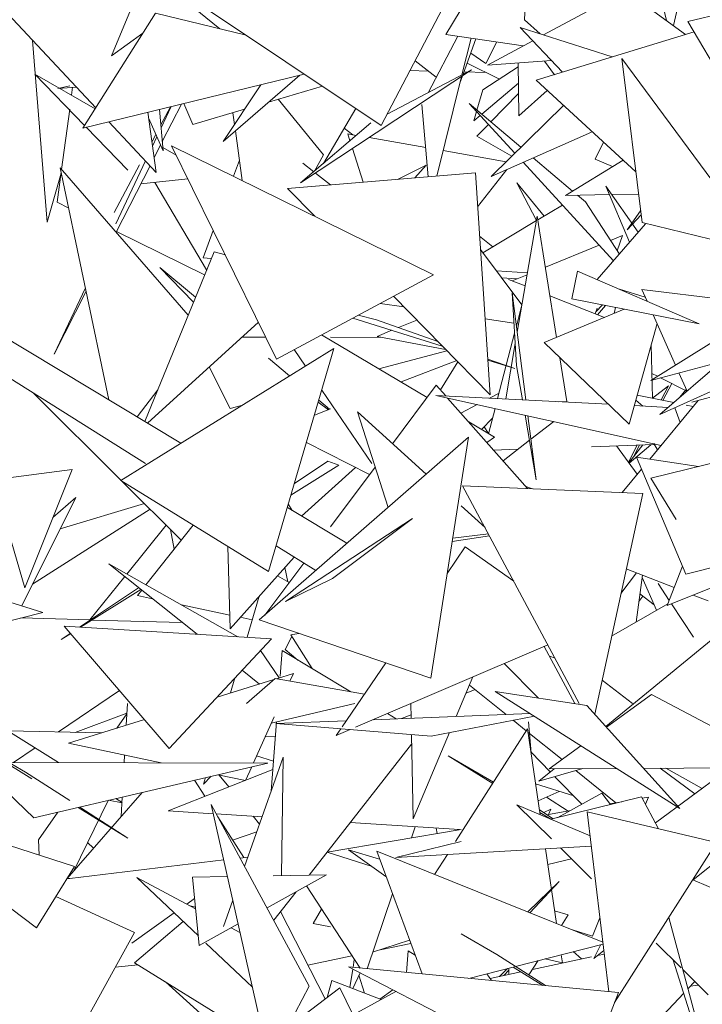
# Model space of a CAD drawing. Header units: millimetres. Extents: x -14485 to 13127, y -18923 to 3272.
# Tile 47 of 119: x 10475 to 10569, y 2450 to 2585. Entities that reach past the tile are written whole.
import ezdxf

# ---------------------------------------------------------------- set-up
doc = ezdxf.new("R2010")
doc.units = ezdxf.units.MM
doc.layers.add('G-IMPT', color=7, linetype='Continuous', lineweight=5)

# ---------------------------------------------------------------- blocks, each defined once
blk = doc.blocks.new('ÁRVORES ORNAMENTAIS - Pequeno e Médio Porte - Ipê-roxo-2865575-CORTE_CALÇADA')
at = {"layer": 'G-IMPT', "color": 253, "true_color": 0xaaaaaa}
for p, q in [((6804.29, 2584.72), (6804.99, 2598.49)), ((6745.54, 2572.65), (6723.87, 2595.82)), ((6784.65, 2570.22), (6748.3, 2594.55)), ((6752.64, 2591.64), (6747.69, 2579.77)), ((6824.72, 2583.92), (6826.5, 2591.86)), ((6818.14, 2588.69), (6806.89, 2582.64)), ((6818.14, 2588.69), (6826.37, 2582.72)), ((6826.69, 2584.5), (6843.5, 2588.48)), ((6762.54, 2583.47), (6757.99, 2587.19)), ((6793.51, 2582.72), (6796.63, 2587.89)), ((6753.74, 2585.61), (6743.78, 2569.87)), ((6753.74, 2585.61), (6766.15, 2582.6)), ((6784.65, 2570.22), (6793.06, 2586.26)), ((6823.75, 2584.62), (6823.27, 2586.53)), ((6804.29, 2584.72), (6806.45, 2582.78)), ((6826.69, 2584.5), (6836.34, 2568.01)), ((6747.69, 2579.77), (6752.01, 2582.88)), ((6793.51, 2582.72), (6804.11, 2581.14)), ((6809.5, 2577.53), (6803.71, 2583.66)), ((6803.71, 2583.66), (6816.29, 2579.62)), ((6827.52, 2583.07), (6805.88, 2576.42)), ((6736.89, 2581.9), (6738.89, 2556.96)), ((6795.14, 2582.48), (6791.08, 2574.72)), ((6795.72, 2577.17), (6796.98, 2582.2)), ((6795.88, 2577.25), (6797.63, 2582.11)), ((6798.97, 2578.72), (6800.5, 2581.68)), ((6805.42, 2581.85), (6799.21, 2578.51)), ((6798.97, 2578.72), (6796.92, 2580.15)), ((6789.3, 2579.1), (6792.19, 2576.84)), ((6796.42, 2578.76), (6800.86, 2576.58)), ((6807.99, 2579.13), (6799.21, 2578.51)), ((6803.42, 2578.8), (6803.51, 2571.56)), ((6807.02, 2579.06), (6808.39, 2577.19)), ((6837.22, 2552.84), (6817.65, 2579.39)), ((6817.65, 2579.39), (6820.4, 2556.94)), ((6744, 2570.22), (6737.21, 2577.24)), ((6737.21, 2577.24), (6745.46, 2572.52)), ((6774.11, 2577.27), (6743.78, 2569.87)), ((6773.6, 2562.34), (6797.04, 2577.87)), ((6785.46, 2571.76), (6797.04, 2577.87)), ((6788.6, 2577.76), (6791.1, 2577.69)), ((6795.99, 2577.56), (6799.06, 2577.47)), ((6803.43, 2578.26), (6798.58, 2575.1)), ((6773.49, 2577.12), (6762.98, 2568.01)), ((6762.98, 2568.01), (6768.16, 2575.82)), ((6792.26, 2563.28), (6795.67, 2576.96)), ((6795.44, 2576.04), (6795.8, 2577.05)), ((6798.43, 2571.78), (6803.46, 2576.04)), ((6819.55, 2563.88), (6805.88, 2576.42)), ((6740.34, 2575.31), (6741.97, 2575.68)), ((6742.88, 2575.5), (6740.34, 2575.31)), ((6742.23, 2574.37), (6742.37, 2575.46)), ((6769.23, 2573.43), (6776.6, 2575.6)), ((6797.78, 2572.34), (6798.58, 2575.1)), ((6799.68, 2570.73), (6803.47, 2574.63)), ((6807.39, 2575.04), (6803.51, 2571.56)), ((6757.28, 2573.17), (6754.66, 2568.01)), ((6757.61, 2573.24), (6758.85, 2570.37)), ((6776.76, 2566.22), (6770.55, 2573.82)), ((6791.09, 2563.19), (6790.24, 2573.12)), ((6802.96, 2566.42), (6796.69, 2573.26)), ((6803.8, 2567.23), (6796.69, 2573.26)), ((6740.85, 2564.21), (6741.97, 2572.48)), ((6752.66, 2572.04), (6753.83, 2563.79)), ((6754.77, 2566.74), (6754.29, 2572.44)), ((6754.47, 2570.33), (6755.78, 2572.8)), ((6755.88, 2572.82), (6754.5, 2569.91)), ((6758.85, 2570.37), (6765.93, 2572.46)), ((6764.55, 2570.37), (6764.32, 2571.98)), ((6781.17, 2572.54), (6776.74, 2565.03)), ((6797.34, 2570.86), (6797.72, 2572.14)), ((6799.73, 2563.25), (6809.65, 2572.96)), ((6753.83, 2563.79), (6747.33, 2570.74)), ((6754.77, 2566.74), (6752.76, 2571.29)), ((6783.22, 2570.58), (6773.6, 2562.34)), ((6797.34, 2570.86), (6798.22, 2571.6)), ((6749.94, 2564.08), (6744.23, 2569.98)), ((6765.61, 2562.68), (6764.67, 2569.48)), ((6779.6, 2569.88), (6780.75, 2568.96)), ((6781.22, 2568.87), (6780.06, 2569.08)), ((6780.36, 2568.14), (6780.06, 2569.08)), ((6797.77, 2568.76), (6799.34, 2570.37)), ((6799.73, 2563.25), (6813.48, 2569.33)), ((6753.26, 2568.05), (6753.77, 2569.01)), ((6753.92, 2568.67), (6753.32, 2567.4)), ((6790.75, 2567.2), (6782.99, 2568.56)), ((6802.57, 2566.04), (6797.77, 2568.76)), ((6815.12, 2567.94), (6813.97, 2565.63)), ((6754.42, 2567.53), (6753.54, 2565.82)), ((6754.73, 2567.21), (6756.57, 2566.16)), ((6770.33, 2538.19), (6755.93, 2567.45)), ((6755.93, 2567.45), (6791.84, 2549.77)), ((6782.19, 2562.44), (6780.71, 2567.05)), ((6801.77, 2565.25), (6793.13, 2566.78)), ((6752.36, 2565.37), (6748.27, 2556.72)), ((6765.22, 2565.49), (6764.4, 2563.28)), ((6775.41, 2563.89), (6773.91, 2565.07)), ((6775.51, 2563.98), (6776.76, 2566.22)), ((6816.49, 2551.66), (6804.09, 2565.18)), ((6810.87, 2561.24), (6805.49, 2565.8)), ((6809.89, 2560.64), (6817.81, 2565.47)), ((6816.36, 2564.59), (6813.97, 2565.63)), ((6740.78, 2563.68), (6738.89, 2556.96)), ((6740.23, 2559.7), (6740.8, 2563.84)), ((6758.2, 2544.22), (6740.68, 2564.41)), ((6747.33, 2532.61), (6740.68, 2564.41)), ((6748.07, 2558.28), (6751.54, 2564.81)), ((6752.98, 2564.7), (6748.34, 2555.58)), ((6771.83, 2561.58), (6797.57, 2563.73)), ((6777.71, 2562.07), (6775.65, 2563.7)), ((6786.87, 2562.83), (6790.83, 2564.77)), ((6789.27, 2563.03), (6790.83, 2564.77)), ((6799.57, 2533.31), (6797.57, 2563.73)), ((6801.89, 2564.21), (6797.87, 2559.09)), ((6751.72, 2562.24), (6758.18, 2562.89)), ((6753.63, 2562.43), (6760.73, 2550.42)), ((6805.93, 2557.18), (6803.23, 2562.37)), ((6806.97, 2557.8), (6803.23, 2562.37)), ((6771.83, 2561.58), (6775.55, 2557.79)), ((6819.88, 2555.59), (6815.44, 2561.89)), ((6815.44, 2561.89), (6818.7, 2554.22)), ((6740.23, 2559.7), (6741.83, 2558.91)), ((6809.89, 2560.64), (6815.92, 2560.75)), ((6812.64, 2559.74), (6811.54, 2560.67)), ((6817.3, 2552.6), (6812.64, 2559.74)), ((6816.24, 2560.75), (6819.92, 2560.82)), ((6806.11, 2557.29), (6809.48, 2559.31)), ((6818.38, 2555.93), (6820.2, 2558.52)), ((6798.59, 2552.77), (6805.93, 2557.18)), ((6803.29, 2541.89), (6806.03, 2557.78)), ((6806.03, 2557.78), (6808.69, 2541.16)), ((6818.38, 2555.93), (6820.27, 2557.98)), ((6837.22, 2552.84), (6820.4, 2556.94)), ((6748.39, 2555.68), (6760.46, 2549.75)), ((6761.64, 2555.84), (6760.24, 2552.06)), ((6814.27, 2549.09), (6820.85, 2556.72)), ((6855.81, 2556.65), (6821.6, 2535.28)), ((6798.14, 2555.07), (6799.97, 2553.6)), ((6817.72, 2555.13), (6816.08, 2554.46)), ((6817.72, 2555.13), (6817, 2553.05)), ((6752.26, 2529.64), (6761.75, 2552.91)), ((6763.3, 2552.48), (6761.75, 2552.91)), ((6803.94, 2545.64), (6798.26, 2553.21)), ((6814.51, 2553.81), (6807.15, 2550.79)), ((6760.24, 2552.06), (6761.37, 2551.99)), ((6754.33, 2550.77), (6758.93, 2546)), ((6754.33, 2550.77), (6759.21, 2546.69)), ((6804.7, 2550.03), (6800.46, 2550.28)), ((6810.76, 2546.45), (6811.57, 2550.27)), ((6828.24, 2543.03), (6811.57, 2550.27)), ((6770.33, 2538.19), (6791.84, 2549.77)), ((6801.16, 2549.34), (6803.28, 2549.2)), ((6804.38, 2548.22), (6802.1, 2549.13)), ((6804.65, 2549.76), (6802.62, 2548.92)), ((6744.12, 2547.95), (6739.83, 2538.86)), ((6744.22, 2547.49), (6739.83, 2538.86)), ((6817.31, 2547.78), (6820.84, 2546.7)), ((6820.38, 2547.74), (6838.1, 2545.58)), ((6820.38, 2547.74), (6821.09, 2546.13)), ((6786.33, 2546.81), (6799.57, 2533.31)), ((6803.21, 2537.31), (6802.59, 2547.3)), ((6804.49, 2532.59), (6802.59, 2547.3)), ((6815.23, 2543.9), (6807.78, 2546.86)), ((6828.24, 2543.03), (6810.76, 2546.45)), ((6787.75, 2545.36), (6784.53, 2545.84)), ((6803.94, 2545.65), (6803.18, 2542.73)), ((6817.96, 2545.04), (6806.98, 2540.45)), ((6814.25, 2545.2), (6813.97, 2544.4)), ((6814.93, 2545.6), (6814.09, 2544.73)), ((6815.38, 2545.55), (6814.31, 2544.26)), ((6816.78, 2545.27), (6816.58, 2544.46)), ((6793.03, 2539.98), (6780.76, 2543.81)), ((6783.99, 2543.58), (6781.51, 2544.21)), ((6783.99, 2543.58), (6792.42, 2540.61)), ((6789.53, 2543.54), (6787.02, 2542.51)), ((6802.85, 2543.11), (6798.89, 2543.7)), ((6821.92, 2544.27), (6824.97, 2537.38)), ((6757.21, 2526.66), (6730.29, 2542.89)), ((6767.83, 2543.28), (6752.61, 2529.43)), ((6786.11, 2542.14), (6784.1, 2541.31)), ((6822.45, 2543.07), (6818.62, 2529.27)), ((6822.85, 2530.61), (6849.42, 2542.62)), ((6864.64, 2542.35), (6827.23, 2532.28)), ((6765.53, 2541.19), (6768.86, 2541.18)), ((6790.96, 2532.94), (6776.48, 2541.51)), ((6777.72, 2541.18), (6784.84, 2541.17)), ((6793.48, 2539.52), (6784.1, 2541.31)), ((6802.93, 2541.77), (6800.61, 2532.79)), ((6752.36, 2523.86), (6727.43, 2539.53)), ((6748.96, 2521.54), (6778.17, 2539.67)), ((6778.17, 2539.67), (6769.23, 2509.05)), ((6772.73, 2539.49), (6774.26, 2537.24)), ((6801.71, 2532.73), (6803.02, 2540.34)), ((6818.62, 2529.27), (6806.98, 2540.45)), ((6821.81, 2532.83), (6821.64, 2540.14)), ((6833, 2539.38), (6822.85, 2530.61)), ((6769.22, 2538.3), (6772.09, 2535.9)), ((6784.35, 2536.85), (6793.66, 2539.34)), ((6799.25, 2538.2), (6802.96, 2536.89)), ((6802.96, 2536.89), (6799.26, 2538.04)), ((6809.14, 2538.38), (6810.1, 2532.39)), ((6761.07, 2537.13), (6763.98, 2531.41)), ((6787.38, 2535.06), (6795, 2537.98)), ((6792.76, 2533.97), (6795.14, 2537.83)), ((6803.21, 2537.31), (6804.01, 2532.61)), ((6821.6, 2535.28), (6831.2, 2537.82)), ((6822.5, 2535.84), (6821.73, 2536.22)), ((6826.54, 2533.79), (6822.92, 2535.62)), ((6825.45, 2536.3), (6826.56, 2533.81)), ((6754.04, 2533.99), (6751.22, 2530.27)), ((6792.2, 2534.61), (6786.22, 2526.58)), ((6792.2, 2534.61), (6793.49, 2533.15)), ((6824.02, 2534.51), (6821.84, 2532.82)), ((6823.01, 2532.59), (6824.02, 2534.51)), ((6823.26, 2532.54), (6824.47, 2534.84)), ((6825.59, 2532.97), (6826.39, 2534)), ((6749.01, 2521.57), (6737, 2533.51)), ((6776.5, 2533.95), (6783.39, 2523.86)), ((6815.78, 2532), (6792.12, 2533.22)), ((6823.02, 2526.37), (6792.12, 2533.22)), ((6793.75, 2532.86), (6804.71, 2520.45)), ((6800.8, 2533.53), (6799.48, 2532.84)), ((6819.73, 2533.25), (6824.74, 2532.24)), ((6763.98, 2531.41), (6765.53, 2531.83)), ((6775.5, 2530.52), (6777.72, 2531.37)), ((6776.02, 2532.3), (6777.43, 2531.26)), ((6776.09, 2532.55), (6777.57, 2531.31)), ((6797.8, 2531.96), (6795.57, 2530.8)), ((6800.26, 2531.42), (6799.36, 2527.97)), ((6809, 2532.35), (6810.1, 2532.39)), ((6823.98, 2531.58), (6819.33, 2531.82)), ((6819.54, 2532.57), (6820.49, 2531.76)), ((6821.45, 2524.48), (6828.09, 2532.51)), ((6824.87, 2531.52), (6825.61, 2529.51)), ((6826.44, 2531.9), (6827.42, 2531.7)), ((6785.6, 2517.87), (6781.39, 2530.97)), ((6790.8, 2522.43), (6781.39, 2530.97)), ((6799.92, 2530.11), (6798.4, 2528.54)), ((6804.37, 2530.51), (6805.89, 2521.65)), ((6805.89, 2521.65), (6804.76, 2530.42)), ((6800.16, 2527.51), (6796.64, 2529.58)), ((6799.37, 2527.99), (6798.76, 2528.92)), ((6808.29, 2529.64), (6805.17, 2527.23)), ((6796.6, 2527.51), (6767.95, 2502.43)), ((6791.45, 2494.43), (6796.6, 2527.51)), ((6800.16, 2527.51), (6799.14, 2526.76)), ((6774.4, 2526.75), (6783.06, 2522.35)), ((6804.96, 2527.06), (6801.35, 2524.26)), ((6822.08, 2526.47), (6813.48, 2526.18)), ((6816.9, 2526.3), (6819.74, 2522.41)), ((6818.53, 2524.07), (6819.75, 2526.39)), ((6818.6, 2523.97), (6820.5, 2526.42)), ((6821.62, 2526.46), (6818.64, 2523.92)), ((6819.19, 2524.72), (6820.07, 2526.4)), ((6821.62, 2521.85), (6838.08, 2525.91)), ((6822.52, 2525.77), (6822, 2526.6)), ((6803.38, 2525.84), (6800.05, 2525.72)), ((6819.62, 2524.75), (6828.15, 2523.46)), ((6819.62, 2524.75), (6826.4, 2508.71)), ((6772.29, 2519.53), (6778.84, 2523.64)), ((6777.34, 2524.19), (6772.76, 2521.12)), ((6773.75, 2516.68), (6781.11, 2523.34)), ((6777.34, 2524.19), (6778.84, 2523.64)), ((6783.83, 2523.37), (6777.72, 2515.19)), ((6731.48, 2521.67), (6742.32, 2523.05)), ((6742.32, 2523.05), (6735.8, 2506.81)), ((6817.67, 2519.9), (6820.32, 2523.11)), ((6821.62, 2521.85), (6825.05, 2516.2)), ((6731.48, 2521.67), (6735.8, 2506.81)), ((6748.96, 2521.54), (6769.23, 2509.05)), ((6757.25, 2513.38), (6749.16, 2521.42)), ((6820.49, 2519.78), (6795.81, 2520.83)), ((6811.79, 2490.99), (6795.81, 2520.83)), ((6805.37, 2520.42), (6804.48, 2520.71)), ((6742.8, 2519.2), (6735.41, 2504.36)), ((6742.8, 2519.2), (6739.68, 2516.47)), ((6820.49, 2519.78), (6813.91, 2489.51)), ((6752.2, 2518.4), (6740.67, 2514.92)), ((6779.96, 2512.94), (6771.8, 2517.85)), ((6772.47, 2517.45), (6771.93, 2518.28)), ((6798.89, 2515.09), (6795.6, 2518.07)), ((6863.71, 2518.06), (6826.4, 2508.71)), ((6736.88, 2507.32), (6752.98, 2517.63)), ((6749.79, 2508.72), (6755.19, 2515.43)), ((6758.87, 2515.44), (6752.41, 2507.24)), ((6771.56, 2504.95), (6788.96, 2516.34)), ((6778, 2508.13), (6788.96, 2516.34)), ((6756.27, 2512.14), (6755.77, 2514.85)), ((6794.37, 2513.2), (6799.49, 2513.97)), ((6794.45, 2513.66), (6799.35, 2514.22)), ((6706.39, 2513.32), (6738.31, 2503.46)), ((6763.66, 2512.48), (6763.95, 2501.23)), ((6775.68, 2509.2), (6770.27, 2512.6)), ((6793.69, 2508.81), (6796.18, 2512.45)), ((6802.83, 2507.74), (6796.18, 2512.45)), ((6772.73, 2511.05), (6763.95, 2501.23)), ((6759.42, 2500.46), (6747.33, 2510.11)), ((6747.33, 2510.11), (6765, 2500.12)), ((6774.03, 2510.23), (6768.69, 2503.08)), ((6825.94, 2509.82), (6823.86, 2504.42)), ((6744.73, 2502.43), (6749.51, 2508.37)), ((6772.05, 2507.57), (6770.44, 2508.49)), ((6771.88, 2507.67), (6771.44, 2509.6)), ((6817.5, 2506.04), (6819.66, 2508.87)), ((6818.24, 2509.42), (6824.8, 2506.86)), ((6819.57, 2502.13), (6820.45, 2508.56)), ((6771.56, 2504.95), (6778, 2508.13)), ((6820.4, 2508.24), (6822.38, 2503.75)), ((6824.12, 2505.11), (6822.59, 2507.43)), ((6823.86, 2504.42), (6830.56, 2507.12)), ((6751.41, 2506.85), (6743.31, 2501.44)), ((6743.46, 2501.43), (6751.71, 2506.61)), ((6751.84, 2506.51), (6751.24, 2505.76)), ((6753.33, 2505.32), (6751.24, 2505.76)), ((6766.27, 2500.05), (6767.94, 2505.69)), ((6819.96, 2504.98), (6820.49, 2505.71)), ((6820.1, 2506), (6822.04, 2504.52)), ((6827.4, 2505.85), (6829.45, 2505.05)), ((6763.91, 2503.1), (6757.27, 2504.49)), ((6816.23, 2500.21), (6823.95, 2504.65)), ((6827.47, 2500.05), (6824.43, 2504.65)), ((6716.66, 2497.99), (6738.31, 2503.46)), ((6834.03, 2503.07), (6815.43, 2487.83)), ((6735.27, 2502.7), (6744.79, 2502.43)), ((6745.04, 2502.42), (6757.4, 2502.07)), ((6766.98, 2502.45), (6765.35, 2502.79)), ((6791.45, 2494.43), (6767.95, 2502.43)), ((6741.97, 2500.54), (6740.8, 2499.75)), ((6740.8, 2499.75), (6741.97, 2500.49)), ((6769.6, 2499.85), (6741.21, 2501.56)), ((6741.21, 2501.56), (6755.62, 2484.82)), ((6773.38, 2500.59), (6772.29, 2500.38)), ((6775.2, 2495.76), (6772.29, 2500.38)), ((6769.6, 2499.85), (6755.62, 2484.82)), ((6771.48, 2498.39), (6772.42, 2500.18)), ((6807.49, 2499.03), (6781.14, 2487.71)), ((6770.67, 2494.48), (6768.1, 2498.24)), ((6771.09, 2498.22), (6770.81, 2494.71)), ((6771.09, 2498.22), (6780.49, 2492.59)), ((6771.48, 2498.39), (6773.25, 2496.93)), ((6806.99, 2498.81), (6811.18, 2490.99)), ((6779.29, 2487.77), (6785.29, 2496.53)), ((6806.23, 2491.72), (6801.52, 2496.46)), ((6807.7, 2497.48), (6808.49, 2497.17)), ((6767.96, 2493.64), (6765.59, 2495.53)), ((6772.62, 2495.09), (6770.3, 2494.37)), ((6772.62, 2495.09), (6772.15, 2494.05)), ((6769.95, 2494.26), (6762.16, 2491.85)), ((6764, 2492.42), (6764.62, 2494.49)), ((6770.11, 2494.4), (6766.19, 2490.99)), ((6782.37, 2492.27), (6770.11, 2494.4)), ((6797.23, 2494.62), (6794.94, 2489.19)), ((6801.77, 2489.45), (6796.75, 2493.49)), ((6819.11, 2490.99), (6814.92, 2494.17)), ((6740.44, 2487.07), (6748.8, 2492.74)), ((6797.51, 2492.88), (6796.3, 2492.4)), ((6812.82, 2490.72), (6800.27, 2492.62)), ((6825.57, 2476.58), (6800.27, 2492.62)), ((6815.51, 2487.73), (6821.68, 2492.23)), ((6840.54, 2482.18), (6821.68, 2492.23)), ((6749.88, 2490.99), (6749.71, 2487.99)), ((6781.02, 2490.99), (6769.58, 2488.28)), ((6788.71, 2490.97), (6788.75, 2488.95)), ((6742.74, 2487.02), (6749.8, 2489.64)), ((6748.42, 2487.59), (6749.8, 2489.56)), ((6805.06, 2489.58), (6783.54, 2488.75)), ((6785.51, 2489.59), (6786.71, 2488.87)), ((6788.74, 2489.42), (6787.42, 2488.9)), ((6812.82, 2490.72), (6825.57, 2476.58)), ((6752.22, 2488.77), (6741.79, 2485.54)), ((6769.97, 2489.15), (6767.15, 2482.82)), ((6770.32, 2488.46), (6769.58, 2478.96)), ((6779.86, 2488.6), (6770.22, 2488.23)), ((6791.5, 2486.51), (6770.22, 2488.23)), ((6791.5, 2486.51), (6805.64, 2489.22)), ((6804.53, 2487.24), (6802.75, 2488.67)), ((6805.26, 2483.65), (6804.82, 2488.45)), ((6726.38, 2487.12), (6736.8, 2480.66)), ((6726.38, 2487.12), (6735.92, 2481.57)), ((6746.32, 2486.94), (6733.51, 2487.22)), ((6740.42, 2482.88), (6733.51, 2487.22)), ((6778.47, 2486.57), (6779.12, 2487.51)), ((6780.42, 2487.41), (6778.47, 2486.57)), ((6788.8, 2486.73), (6789.02, 2475.17)), ((6794.01, 2486.99), (6789.02, 2475.17)), ((6794.85, 2472.03), (6804.69, 2487.48)), ((6804.69, 2487.48), (6806.45, 2475.73)), ((6809.43, 2483.3), (6804.75, 2487.06)), ((6741.79, 2485.54), (6754.49, 2482.85)), ((6770.16, 2486.41), (6768.76, 2486.44)), ((6788.82, 2485.4), (6774.77, 2467.45)), ((6734.29, 2482.89), (6737.23, 2484.89)), ((6807.82, 2481.59), (6805.21, 2484.28)), ((6807.68, 2482.02), (6812.01, 2485.18)), ((6729.13, 2482.91), (6737.06, 2475.3)), ((6733.64, 2482.9), (6769.13, 2482.81)), ((6769.13, 2482.81), (6737.06, 2475.3)), ((6749.49, 2483.91), (6749.44, 2482.86)), ((6765.94, 2468.63), (6771.22, 2483.62)), ((6769.9, 2483.07), (6767.58, 2483.8)), ((6771.22, 2483.62), (6771.01, 2467.38)), ((6793.82, 2483.79), (6799.94, 2480.02)), ((6793.82, 2483.79), (6800.04, 2480.18)), ((6741.97, 2477.66), (6735.92, 2481.57)), ((6769.81, 2481.94), (6755.44, 2476.26)), ((6766.91, 2482.3), (6766.07, 2480.4)), ((6806.25, 2480.31), (6812.28, 2482.05)), ((6808.35, 2482.03), (6806.25, 2480.31)), ((6807.68, 2482.02), (6816.91, 2482.07)), ((6816.82, 2477.36), (6811.33, 2481.77)), ((6820.61, 2482.08), (6840.54, 2482.18)), ((6832.43, 2482.14), (6822.23, 2474.62)), ((6827.62, 2478.6), (6822.89, 2482.09)), ((6823.64, 2482.1), (6828.63, 2479.34)), ((6759.09, 2480.46), (6760.49, 2478.25)), ((6761.37, 2481), (6760.29, 2479.9)), ((6760.29, 2479.9), (6760.56, 2480.81)), ((6762.26, 2481.2), (6766.07, 2480.4)), ((6763.77, 2479.55), (6762.43, 2481.17)), ((6812.15, 2477.16), (6808.46, 2480.94)), ((6751.92, 2478.78), (6741.62, 2466.96)), ((6805.82, 2479.96), (6811.04, 2478.3)), ((6806.17, 2477.61), (6809.06, 2478.93)), ((6814.9, 2478.68), (6808.87, 2475.34)), ((6814.9, 2478.68), (6816.06, 2477.11)), ((6737.42, 2460.22), (6714.17, 2477.77)), ((6714.17, 2477.77), (6742.61, 2468.64)), ((6742.5, 2467.96), (6747.26, 2477.69)), ((6747.29, 2477.7), (6749.14, 2477.35)), ((6749.14, 2477.39), (6748.28, 2477.93)), ((6749.18, 2478.14), (6749.03, 2475.47)), ((6810.27, 2476.23), (6807.32, 2478.14)), ((6807.92, 2475.1), (6820.34, 2478.16)), ((6817.62, 2477.49), (6815.98, 2477.21)), ((6822.67, 2473.79), (6820.34, 2478.16)), ((6821.26, 2478.12), (6820.43, 2477.98)), ((6820.87, 2477.16), (6821.26, 2478.12)), ((6737.7, 2472.28), (6740.36, 2476.08)), ((6743.14, 2476.73), (6749.95, 2472.51)), ((6749.95, 2472.51), (6743.34, 2476.77)), ((6761.64, 2475.86), (6755.44, 2476.26)), ((6769.29, 2441.88), (6761.35, 2477.14)), ((6774.8, 2452.21), (6761.35, 2477.14)), ((6807.98, 2472.4), (6803.25, 2477.1)), ((6803.25, 2477.1), (6813.27, 2472.82)), ((6808.22, 2475.18), (6806.35, 2476.38)), ((6806.41, 2476.03), (6807.88, 2475.12)), ((6807.91, 2476.47), (6806.92, 2476.01)), ((6810.59, 2476.29), (6807.35, 2475.73)), ((6807.91, 2476.47), (6807.57, 2475.77)), ((6830.6, 2471.9), (6812.86, 2476.12)), ((6815.86, 2451.46), (6812.86, 2476.12)), ((6768.33, 2475.43), (6762.06, 2475.83)), ((6762.28, 2475.42), (6765.81, 2469.85)), ((6767.99, 2474.44), (6767.11, 2475.51)), ((6795.37, 2473.68), (6780.41, 2474.65)), ((6767.61, 2473.37), (6764.29, 2472.25)), ((6795.6, 2473.72), (6777.24, 2470.57)), ((6788.8, 2472.56), (6789.31, 2474.07)), ((6792.31, 2473.16), (6792.19, 2473.89)), ((6737.8, 2470.19), (6737.7, 2472.28)), ((6745.24, 2471.12), (6744.43, 2471.92)), ((6786.65, 2469.86), (6795.6, 2472.07)), ((6830.6, 2471.9), (6816.64, 2450)), ((6783.4, 2468.62), (6777.24, 2470.57)), ((6785.31, 2467.27), (6780.16, 2470.91)), ((6780.16, 2470.91), (6784.43, 2469.65)), ((6784.04, 2470.71), (6815.04, 2458.26)), ((6784.04, 2470.71), (6790.27, 2453.89)), ((6813.44, 2471.41), (6786.65, 2469.86)), ((6807.15, 2471.05), (6808.69, 2460.81)), ((6813.48, 2466.92), (6809.21, 2471.17)), ((6827.38, 2466.8), (6833.56, 2471.7)), ((6741.97, 2466.97), (6763.07, 2469.52)), ((6765.32, 2469.79), (6766.39, 2469.92)), ((6791.98, 2467.52), (6793.73, 2470.27)), ((6810.71, 2469.68), (6807.48, 2468.9)), ((6737.42, 2460.22), (6742.61, 2468.64)), ((6741.97, 2466.98), (6741.62, 2466.96)), ((6759.6, 2459.11), (6751.18, 2467.12)), ((6759.22, 2462.83), (6751.18, 2467.12)), ((6763.58, 2467.25), (6758.78, 2467.17)), ((6758.78, 2467.17), (6759.73, 2457.8)), ((6777.18, 2467.49), (6769.01, 2462.95)), ((6777.18, 2467.49), (6769.85, 2467.36)), ((6804.76, 2462.39), (6809.03, 2466.56)), ((6809.03, 2466.56), (6805, 2462.29)), ((6827.35, 2466.81), (6840.86, 2461.04)), ((6772.98, 2465.15), (6769.92, 2461.25)), ((6781.75, 2454.7), (6774.42, 2465.96)), ((6750.85, 2459.57), (6740.08, 2464.53)), ((6758.02, 2463.47), (6759.08, 2464.22)), ((6763.04, 2460.4), (6764.31, 2464)), ((6782.71, 2454.61), (6786.2, 2464.89)), ((6759.2, 2463.06), (6758.47, 2463.23)), ((6770.87, 2462.47), (6776.99, 2450.48)), ((6775.31, 2460.8), (6776.49, 2462.77)), ((6808.42, 2462.56), (6810.29, 2462.01)), ((6750.47, 2458.13), (6756.3, 2462.25)), ((6750.87, 2455.41), (6757.53, 2461.08)), ((6809.34, 2460.55), (6810.29, 2462.01)), ((6813.61, 2459.06), (6814.63, 2461.6)), ((6827.72, 2448.03), (6824.05, 2461.63)), ((6765.04, 2460.75), (6759.73, 2457.8)), ((6765.3, 2459.59), (6764.1, 2460.23)), ((6777.72, 2460.37), (6775.31, 2460.8)), ((6813.61, 2459.06), (6810.87, 2459.93)), ((6750.85, 2459.57), (6740.17, 2440.3)), ((6788.55, 2458.52), (6783.47, 2456.86)), ((6795.6, 2459.41), (6800.5, 2456.57)), ((6767, 2452.07), (6760.63, 2458.13)), ((6784.49, 2457.19), (6788.72, 2458.08)), ((6788.12, 2454.1), (6788.35, 2457.07)), ((6788.35, 2457.07), (6789.31, 2456.48)), ((6815.07, 2457.99), (6803.07, 2454.92)), ((6813.8, 2456.02), (6814.76, 2457.91)), ((6813.8, 2456.02), (6815.18, 2457.12)), ((6825.75, 2454.72), (6822.32, 2458.13)), ((6774.62, 2455.11), (6780.65, 2456.38)), ((6780.79, 2454.79), (6780.97, 2455.89)), ((6807.17, 2452.29), (6800.5, 2456.57)), ((6804.89, 2453.75), (6806.18, 2455.72)), ((6805.39, 2454.51), (6813.48, 2456.24)), ((6807.13, 2455.96), (6809.5, 2455.41)), ((6809.33, 2456.52), (6809.5, 2455.41)), ((6812.11, 2455.95), (6810.98, 2456.95)), ((6814.3, 2456.42), (6815.24, 2456.62)), ((6824.68, 2455.78), (6827.46, 2446.95)), ((6748.21, 2454.8), (6751.33, 2455.13)), ((6750.87, 2455.41), (6768.73, 2444.38)), ((6817.15, 2451.34), (6780.19, 2454.85)), ((6780.19, 2454.85), (6812.16, 2438.31)), ((6780.36, 2452.05), (6780.76, 2454.56)), ((6802.91, 2454.88), (6796.67, 2453.28)), ((6800.87, 2453.55), (6801.96, 2454.64)), ((6802.14, 2454.4), (6801.46, 2453.67)), ((6802.16, 2453.82), (6802.14, 2454.68)), ((6802.73, 2454.83), (6806.79, 2452.32)), ((6829.47, 2451.02), (6825.98, 2454.49)), ((6777.9, 2453.01), (6777.23, 2450.66)), ((6777.9, 2453.01), (6784.65, 2450.38)), ((6780.75, 2451.9), (6781.75, 2454.04)), ((6782.36, 2451.27), (6781.59, 2453.71)), ((6799.78, 2452.99), (6799.12, 2453.91)), ((6799.58, 2453.27), (6803.8, 2454.17)), ((6762.55, 2446.08), (6755.09, 2452.81)), ((6769.29, 2441.88), (6774.8, 2452.21)), ((6778.97, 2451.99), (6771.74, 2446.48)), ((6778.97, 2451.99), (6783.73, 2442.31)), ((6786.26, 2451.71), (6784.46, 2450.45)), ((6826.69, 2451.85), (6827.62, 2452.85)), ((6828.12, 2452.35), (6827.01, 2452.2)), ((6780.8, 2448.28), (6786.68, 2451.49)), ((6811.31, 2435.51), (6826.11, 2451.24)), ((6817.15, 2451.34), (6812.16, 2438.31))]:
    blk.add_line(p, q, dxfattribs=at)

msp = doc.modelspace()

# ---------------------------------------------------------------- block references
at = {"layer": 'G-IMPT', "color": 253, "true_color": 0xaaaaaa}
msp.add_blockref('ÁRVORES ORNAMENTAIS - Pequeno e Médio Porte - Ipê-roxo-2865575-CORTE_CALÇADA', (3740.319, 0), dxfattribs=at)

doc.saveas('drawing.dxf')
